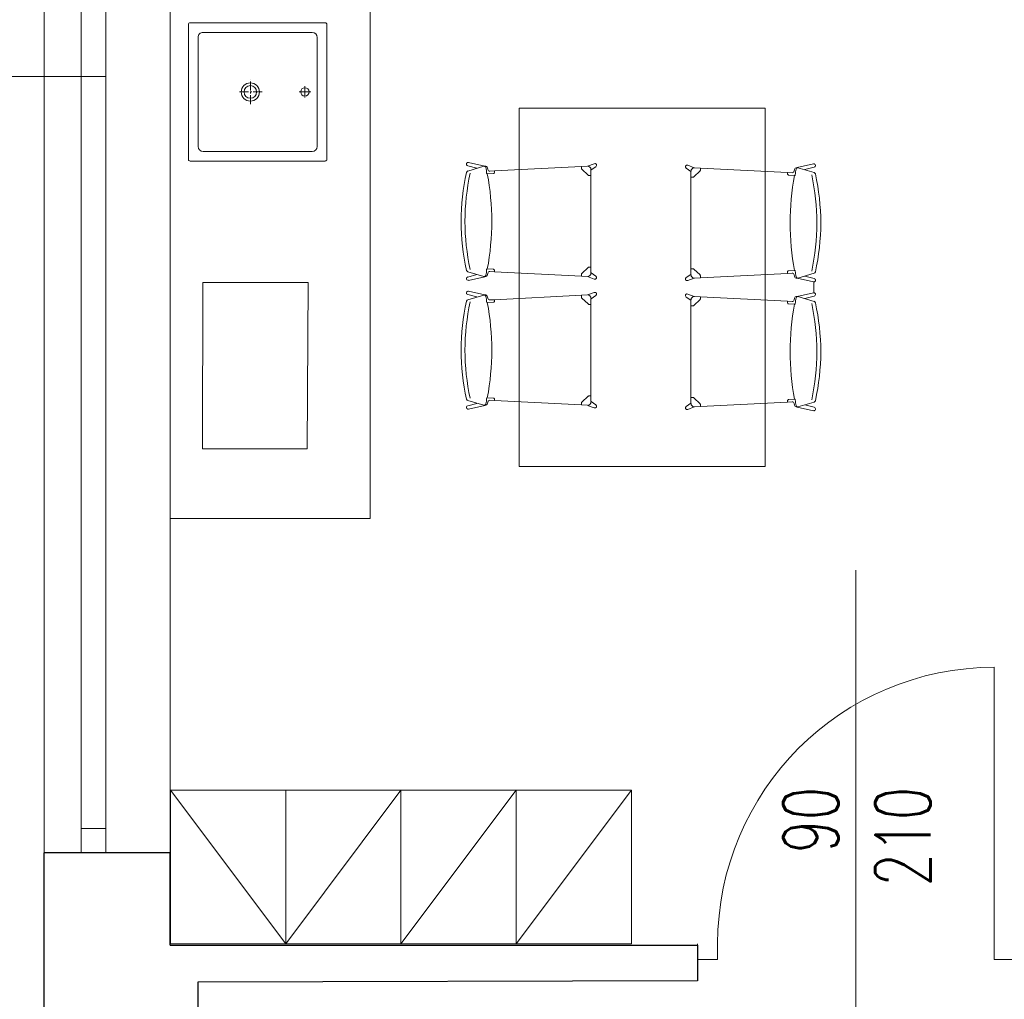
# Model space of a CAD drawing. Header units: millimetres. Extents: x -2948 to 78628, y 64669 to 215420.
# Tile 112 of 256: x 56094 to 56415, y 96060 to 96378. Entities that reach past the tile are written whole.
import ezdxf

# ---------------------------------------------------------------- set-up
doc = ezdxf.new("R2010")
doc.units = ezdxf.units.MM
doc.linetypes.add('ACAD_ISO04W100', pattern=[30, 24, -3, 0, -3])
doc.linetypes.add('CENTER2', pattern=[1.125, 0.75, -0.125, 0.125, -0.125])
for name, color, linetype, lineweight in [('1_OPIS_OKNA', 60, 'Continuous', 13), ('meble inst', 240, 'Continuous', 5), ('NOWE SCIANY', 3, 'Continuous', 13), ('OPIS', 2, 'Continuous', 13), ('osie', 91, 'ACAD_ISO04W100', 5), ('POMOC', 1, 'Continuous', 13), ('SCIANY', 7, 'Continuous', 30), ('STOLARKA', 3, 'Continuous', 13), ('WYMIAR', 5, 'Continuous', 13), ('WYPOSAZENIE_SANITARNE', 122, 'Continuous', 5), ('ŚCIANY', 7, 'Continuous', 30)]:
    doc.layers.add(name, color=color, linetype=linetype, lineweight=lineweight)
doc.layers.add('wymiary', color=1, linetype='Continuous')
doc.styles.add('style2', font='romans.shx', dxfattribs={"width": 0.7})
doc.dimstyles.new('100', dxfattribs={"dimscale": 80, "dimtxt": 0.2, "dimasz": 0.2, "dimexe": 1.25, "dimexo": 0.625, "dimgap": 0.05, "dimtad": 1, "dimdec": 0, "dimdsep": 46, "dimlunit": 6, "dimtxsty": 'style2', "dimblk1": 'TICK', "dimblk2": 'TICK', "dimsah": 1, "dimcen": 0.2, "dimse1": 1, "dimse2": 1, "dimclrd": 256, "dimclrt": 2, "dimadec": 0, "dimazin": 0, "dimtfac": 1, "dimtdec": 0, "dimtix": 1, "dimtmove": 1, "dimatfit": 0, "dimldrblk": 'DOTSMALL', "dimfxl": 1, "dimtolj": 1, "dimtzin": 0, "dimarcsym": 0})

# ---------------------------------------------------------------- blocks, each defined once
blk = doc.blocks.new('umywalka Starck X 57x57 rzut')
for p, q in [((8123.85, 1956.51, 0.03), (8123.85, 1911.51, 0.03)), ((8125.85, 1958.51, 0.03), (8170.85, 1958.51, 0.03)), ((8172.85, 1956.51, 0.03), (8172.85, 1911.51, 0.03)), ((8125.85, 1909.51, 0.03), (8170.85, 1909.51, 0.03))]:
    blk.add_line(p, q)
at = {"elevation": 0.03}
blk.add_lwpolyline([(8176.85, 1961.81, 0.414214), (8176.15, 1962.51), (8120.55, 1962.51, 0.414214), (8119.85, 1961.81), (8119.85, 1906.21, 0.414214), (8120.55, 1905.51), (8176.15, 1905.51, 0.414214), (8176.85, 1906.21)], format="xyb", close=True, dxfattribs=at)
blk.add_circle((8148.35, 1953.51, 0.03), 1.75)
at = {"linetype": 'Continuous'}
for radius in [3.75, 2.6]:
    blk.add_circle((8148.35, 1931.01, 0.03), radius, dxfattribs=at)
for centre, start, end in [((8125.85, 1956.51, 0.03), 90, 180), ((8170.85, 1956.51, 0.03), 0, 90), ((8125.85, 1911.51, 0.03), 180, 270), ((8170.85, 1911.51, 0.03), 270, 0)]:
    blk.add_arc(centre, 2, start, end)
at = {"layer": 'osie', "linetype": 'CENTER2', "ltscale": 5}
for p, q in [((8148.35, 1955.86, 0.03), (8148.35, 1951.16, 0.03)), ((8150.7, 1953.51, 0.03), (8146, 1953.51, 0.03)), ((8148.35, 1935.94, 0.03), (8148.35, 1926.09, 0.03)), ((8143.28, 1931.01, 0.03), (8153.28, 1931.01, 0.03))]:
    blk.add_line(p, q, dxfattribs=at)
blk = doc.blocks.new('A$C25880EC6')
for p, q in [((22.7, 69.55), (24.18, 62.97)), ((24.06, 69.9), (25.01, 66.15)), ((26.22, 69.89), (24.27, 63.3)), ((67.14, 69.89), (69.08, 63.3)), ((69.3, 69.9), (68.34, 66.15)), ((70.66, 69.55), (69.18, 62.97)), ((75.03, 69.72), (70.68, 69.72)), ((75.05, 69.55), (76.53, 62.97)), ((76.41, 69.9), (77.36, 66.15)), ((78.57, 69.89), (76.63, 63.3)), ((119.49, 69.89), (121.43, 63.3)), ((121.65, 69.9), (120.7, 66.15)), ((123.01, 69.55), (121.53, 62.97)), ((24.98, 61.87), (25.62, 61.75)), ((26.28, 60.92), (26.18, 59.01)), ((27.2, 59.46), (27.33, 61.93)), ((27.33, 61.93), (27.33, 62.12)), ((66.03, 61.93), (66.03, 62.12)), ((66.15, 59.46), (66.03, 61.93)), ((67.08, 60.92), (67.18, 59.01)), ((68.38, 61.87), (67.74, 61.75)), ((77.33, 61.87), (77.97, 61.75)), ((78.63, 60.92), (78.53, 59.01)), ((79.55, 59.46), (79.68, 61.93)), ((79.68, 61.93), (79.68, 62.12)), ((118.38, 61.93), (118.38, 62.12)), ((118.51, 59.46), (118.38, 61.93)), ((119.43, 60.92), (119.53, 59.01)), ((120.73, 61.87), (120.09, 61.75)), ((26.18, 59.01), (24.38, 23.68)), ((26.21, 59.01), (26.68, 58.99)), ((67.14, 59.01), (66.68, 58.99)), ((67.18, 59.01), (68.98, 23.68)), ((78.53, 59.01), (76.73, 23.68)), ((78.56, 59.01), (79.03, 58.99)), ((119.5, 59.01), (119.03, 58.99)), ((119.53, 59.01), (121.33, 23.68)), ((0, -50), (0, 50)), ((0, 50), (145.71, 50)), ((145.71, -50), (145.71, 50)), ((23.23, 18.45), (24.24, 21.14)), ((24.38, 23.68), (24.25, 21.2)), ((24.38, 23.68), (25.18, 23.64)), ((24.38, 23.68), (25.18, 23.64)), ((25.52, 23.48), (27.93, 20.94)), ((25.52, 23.48), (27.93, 20.94)), ((28.06, 20.6), (28.06, 19.8)), ((28.06, 20.6), (28.06, 19.8)), ((65.29, 20.6), (65.29, 19.8)), ((65.29, 20.6), (65.29, 19.8)), ((67.84, 23.48), (65.43, 20.94)), ((67.84, 23.48), (65.43, 20.94)), ((68.98, 23.68), (68.18, 23.64)), ((68.98, 23.68), (68.18, 23.64)), ((68.98, 23.68), (69.11, 21.2)), ((70.13, 18.45), (69.12, 21.14)), ((75.58, 18.45), (76.59, 21.14)), ((76.73, 23.68), (76.6, 21.2)), ((76.73, 23.68), (77.53, 23.64)), ((76.73, 23.68), (77.53, 23.64)), ((77.87, 23.48), (80.28, 20.94)), ((77.87, 23.48), (80.28, 20.94)), ((80.42, 20.6), (80.42, 19.8)), ((80.42, 20.6), (80.42, 19.8)), ((117.64, 20.6), (117.64, 19.8)), ((117.64, 20.6), (117.64, 19.8)), ((120.19, 23.48), (117.78, 20.94)), ((120.19, 23.48), (117.78, 20.94)), ((121.33, 23.68), (120.53, 23.64)), ((121.33, 23.68), (120.53, 23.64)), ((121.33, 23.68), (121.46, 21.2)), ((122.48, 18.45), (121.47, 21.14)), ((24.45, 17.8), (25.77, 19.71)), ((25.94, 19.8), (28.06, 19.8)), ((28.06, 19.8), (46.68, 19.8)), ((65.29, 19.8), (46.68, 19.8)), ((67.42, 19.8), (65.29, 19.8)), ((68.9, 17.8), (67.58, 19.71)), ((76.8, 17.8), (78.13, 19.71)), ((78.29, 19.8), (80.42, 19.8)), ((80.42, 19.8), (99.03, 19.8)), ((117.64, 19.8), (99.03, 19.8)), ((119.77, 19.8), (117.64, 19.8)), ((121.26, 17.8), (119.93, 19.71)), ((23.86, -19.54), (24.87, -22.23)), ((25.09, -18.88), (26.41, -20.8)), ((69.54, -18.88), (68.22, -20.8)), ((70.77, -19.54), (69.75, -22.23)), ((76.21, -19.54), (77.23, -22.23)), ((77.44, -18.88), (78.76, -20.8)), ((121.89, -18.88), (120.57, -20.8)), ((123.12, -19.54), (122.11, -22.23)), ((25.02, -24.77), (24.89, -22.29)), ((26.15, -24.57), (28.56, -22.03)), ((26.15, -24.57), (28.56, -22.03)), ((26.57, -20.89), (28.7, -20.89)), ((28.7, -20.89), (47.31, -20.89)), ((28.7, -21.69), (28.7, -20.89)), ((28.7, -21.69), (28.7, -20.89)), ((65.93, -20.89), (47.31, -20.89)), ((68.05, -20.89), (65.93, -20.89)), ((65.93, -21.69), (65.93, -20.89)), ((65.93, -21.69), (65.93, -20.89)), ((68.48, -24.57), (66.07, -22.03)), ((68.48, -24.57), (66.07, -22.03)), ((69.61, -24.77), (69.74, -22.29)), ((77.37, -24.77), (77.24, -22.29)), ((78.5, -24.57), (80.91, -22.03)), ((78.5, -24.57), (80.91, -22.03)), ((78.93, -20.89), (81.05, -20.89)), ((81.05, -20.89), (99.67, -20.89)), ((81.05, -21.69), (81.05, -20.89)), ((81.05, -21.69), (81.05, -20.89)), ((118.28, -20.89), (99.67, -20.89)), ((120.4, -20.89), (118.28, -20.89)), ((118.28, -21.69), (118.28, -20.89)), ((118.28, -21.69), (118.28, -20.89)), ((120.83, -24.57), (118.42, -22.03)), ((120.83, -24.57), (118.42, -22.03)), ((121.96, -24.77), (122.09, -22.29)), ((25.02, -24.77), (25.81, -24.72)), ((25.02, -24.77), (25.81, -24.72)), ((26.81, -60.1), (25.02, -24.77)), ((67.81, -60.1), (69.61, -24.77)), ((69.61, -24.77), (68.81, -24.72)), ((69.61, -24.77), (68.81, -24.72)), ((77.37, -24.77), (78.17, -24.72)), ((77.37, -24.77), (78.17, -24.72)), ((79.17, -60.1), (77.37, -24.77)), ((120.17, -60.1), (121.96, -24.77)), ((121.96, -24.77), (121.17, -24.72)), ((121.96, -24.77), (121.17, -24.72)), ((145.71, -50), (0, -50)), ((25.61, -62.96), (26.25, -62.84)), ((26.91, -62.01), (26.81, -60.1)), ((26.85, -60.1), (27.31, -60.07)), ((27.84, -60.55), (27.96, -63.02)), ((27.96, -63.02), (27.96, -63.21)), ((66.79, -60.55), (66.66, -63.02)), ((66.66, -63.02), (66.66, -63.21)), ((67.78, -60.1), (67.31, -60.07)), ((67.72, -62.01), (67.81, -60.1)), ((69.01, -62.96), (68.37, -62.84)), ((77.97, -62.96), (78.61, -62.84)), ((79.26, -62.01), (79.17, -60.1)), ((79.2, -60.1), (79.66, -60.07)), ((80.19, -60.55), (80.32, -63.02)), ((80.32, -63.02), (80.32, -63.21)), ((119.14, -60.55), (119.02, -63.02)), ((119.02, -63.02), (119.02, -63.21)), ((120.13, -60.1), (119.67, -60.07)), ((120.07, -62.01), (120.17, -60.1)), ((121.37, -62.96), (120.73, -62.84)), ((23.34, -70.64), (24.81, -64.06)), ((24.69, -70.99), (25.65, -67.24)), ((26.85, -70.98), (24.91, -64.38)), ((67.77, -70.98), (69.72, -64.38)), ((69.94, -70.99), (68.98, -67.24)), ((71.29, -70.64), (69.81, -64.06)), ((75.69, -70.64), (77.17, -64.06)), ((77.04, -70.99), (78, -67.24)), ((79.2, -70.98), (77.26, -64.38)), ((120.13, -70.98), (122.07, -64.38)), ((122.29, -70.99), (121.33, -67.24)), ((123.64, -70.64), (122.17, -64.06))]:
    blk.add_line(p, q)
for centre, radius, start, end in [((46.68, -18.72), 91.28, 90, 102.6049), ((46.68, -18.72), 91.28, 77.3951, 90), ((99.03, -18.72), 91.28, 90, 102.6049), ((99.03, -18.72), 91.28, 77.3951, 90), ((23.38, 69.72), 0.7, 14.5105, 194.5105), ((26.92, 69.62), 0.756, 102.6049, 165.0833), ((46.68, -20.27), 91.28, 90, 102.3944), ((46.68, -20.27), 91.28, 77.6056, 90), ((66.43, 69.62), 0.756, 14.9167, 77.3951), ((69.98, 69.72), 0.7, 345.4895, 165.4895), ((75.73, 69.72), 0.7, 14.5105, 194.5105), ((79.28, 69.62), 0.756, 102.6049, 165.0833), ((99.03, -20.27), 91.28, 90, 102.3944), ((99.03, -20.27), 91.28, 77.6056, 90), ((118.78, 69.62), 0.756, 14.9167, 77.3951), ((122.33, 69.72), 0.7, 345.4895, 165.4895), ((24.75, 63.15), 0.5, 163.586, 211.1782), ((27.33, 72.64), 10.44, 256.1504, 268.603), ((25.48, 60.96), 0.8, 357.086, 79.7695), ((46.68, 164.67), 104.55, 259.3338, 280.6662), ((66.03, 72.64), 10.44, 271.397, 283.8496), ((67.88, 60.96), 0.8, 100.2305, 182.914), ((68.6, 63.15), 0.5, 328.8218, 16.414), ((77.11, 63.15), 0.5, 163.586, 211.1782), ((79.68, 72.64), 10.44, 256.1504, 268.603), ((77.83, 60.96), 0.8, 357.086, 79.7695), ((99.03, 164.67), 104.55, 259.3338, 280.6662), ((118.38, 72.64), 10.44, 271.397, 283.8496), ((120.23, 60.96), 0.8, 100.2305, 182.914), ((120.95, 63.15), 0.5, 328.8218, 16.414), ((26.7, 59.49), 0.5, 267.0298, 357.086), ((66.65, 59.49), 0.5, 182.914, 272.9702), ((79.05, 59.49), 0.5, 267.0298, 357.086), ((119.01, 59.49), 0.5, 182.914, 272.9702), ((24.05, 21.21), 0.2, 339.3772, 357.0298), ((25.15, 23.14), 0.5, 43.5149, 87.0298), ((25.15, 23.14), 0.5, 43.5149, 87.0298), ((27.56, 20.6), 0.5, 0, 43.5149), ((27.56, 20.6), 0.5, 0, 43.5149), ((65.79, 20.6), 0.5, 136.4851, 180), ((65.79, 20.6), 0.5, 136.4851, 180), ((68.2, 23.14), 0.5, 92.9702, 136.4851), ((68.2, 23.14), 0.5, 92.9702, 136.4851), ((69.3, 21.21), 0.2, 182.9702, 200.6228), ((76.4, 21.21), 0.2, 339.3772, 357.0298), ((77.5, 23.14), 0.5, 43.5149, 87.0298), ((77.5, 23.14), 0.5, 43.5149, 87.0298), ((79.92, 20.6), 0.5, 0, 43.5149), ((79.92, 20.6), 0.5, 0, 43.5149), ((118.14, 20.6), 0.5, 136.4851, 180), ((118.14, 20.6), 0.5, 136.4851, 180), ((120.56, 23.14), 0.5, 92.9702, 136.4851), ((120.56, 23.14), 0.5, 92.9702, 136.4851), ((121.66, 21.21), 0.2, 182.9702, 200.6228), ((23.88, 18.2), 0.7, 155.8771, 324.9714), ((25.94, 19.6), 0.2, 90, 145.097), ((67.42, 19.6), 0.2, 34.903, 90), ((69.48, 18.2), 0.7, 215.0286, 24.1229), ((76.23, 18.2), 0.7, 155.8771, 324.9714), ((78.29, 19.6), 0.2, 90, 145.097), ((119.77, 19.6), 0.2, 34.903, 90), ((121.83, 18.2), 0.7, 215.0286, 24.1229), ((24.51, -19.29), 0.7, 35.0286, 204.1229), ((70.11, -19.29), 0.7, 335.8771, 144.9714), ((76.87, -19.29), 0.7, 35.0286, 204.1229), ((122.47, -19.29), 0.7, 335.8771, 144.9714), ((24.69, -22.3), 0.2, 2.9702, 20.6228), ((26.57, -20.69), 0.2, 214.903, 270), ((28.2, -21.69), 0.5, 316.4851, 0), ((28.2, -21.69), 0.5, 316.4851, 0), ((66.43, -21.69), 0.5, 180, 223.5149), ((66.43, -21.69), 0.5, 180, 223.5149), ((68.05, -20.69), 0.2, 270, 325.097), ((69.94, -22.3), 0.2, 159.3772, 177.0298), ((77.04, -22.3), 0.2, 2.9702, 20.6228), ((78.93, -20.69), 0.2, 214.903, 270), ((80.55, -21.69), 0.5, 316.4851, 0), ((80.55, -21.69), 0.5, 316.4851, 0), ((118.78, -21.69), 0.5, 180, 223.5149), ((118.78, -21.69), 0.5, 180, 223.5149), ((120.4, -20.69), 0.2, 270, 325.097), ((122.29, -22.3), 0.2, 159.3772, 177.0298), ((25.79, -24.23), 0.5, 272.9702, 316.4851), ((25.79, -24.23), 0.5, 272.9702, 316.4851), ((68.84, -24.23), 0.5, 223.5149, 267.0298), ((68.84, -24.23), 0.5, 223.5149, 267.0298), ((78.14, -24.23), 0.5, 272.9702, 316.4851), ((78.14, -24.23), 0.5, 272.9702, 316.4851), ((121.19, -24.23), 0.5, 223.5149, 267.0298), ((121.19, -24.23), 0.5, 223.5149, 267.0298), ((25.39, -64.24), 0.5, 148.8218, 196.414), ((27.96, -73.73), 10.44, 91.397, 103.8496), ((26.11, -62.05), 0.8, 280.2305, 2.914), ((27.34, -60.57), 0.5, 2.914, 92.9702), ((47.31, -165.76), 104.55, 79.3338, 100.6662), ((67.29, -60.57), 0.5, 87.0298, 177.086), ((66.66, -73.73), 10.44, 76.1504, 88.603), ((68.52, -62.05), 0.8, 177.086, 259.7695), ((69.24, -64.24), 0.5, 343.586, 31.1782), ((77.74, -64.24), 0.5, 148.8218, 196.414), ((80.32, -73.73), 10.44, 91.397, 103.8496), ((78.46, -62.05), 0.8, 280.2305, 2.914), ((79.69, -60.57), 0.5, 2.914, 92.9702), ((99.67, -165.76), 104.55, 79.3338, 100.6662), ((119.64, -60.57), 0.5, 87.0298, 177.086), ((119.02, -73.73), 10.44, 76.1504, 88.603), ((120.87, -62.05), 0.8, 177.086, 259.7695), ((121.59, -64.24), 0.5, 343.586, 31.1782), ((24.01, -70.81), 0.7, 165.4895, 345.4895), ((27.56, -70.71), 0.756, 194.9167, 257.3951), ((47.31, 17.63), 91.28, 257.3951, 270), ((47.31, 19.18), 91.28, 257.6056, 270), ((47.31, 19.18), 91.28, 270, 282.3944), ((47.31, 17.63), 91.28, 270, 282.6049), ((67.07, -70.71), 0.756, 282.6049, 345.0833), ((70.61, -70.81), 0.7, 194.5105, 14.5105), ((76.37, -70.81), 0.7, 165.4895, 345.4895), ((79.91, -70.71), 0.756, 194.9167, 257.3951), ((99.67, 17.63), 91.28, 257.3951, 270), ((99.67, 19.18), 91.28, 257.6056, 270), ((99.67, 19.18), 91.28, 270, 282.3944), ((99.67, 17.63), 91.28, 270, 282.6049), ((119.42, -70.71), 0.756, 282.6049, 345.0833), ((122.97, -70.81), 0.7, 194.5105, 14.5105)]:
    blk.add_arc(centre, radius, start, end)
at = {"extrusion": (0, 0, -1)}
for centre, major_axis, ratio, start_param, end_param in [((24.98, 62.97), (0, 1.1), 0.727273, 3.141593, 4.712389), ((24.94, 63.6), (0, 1.1), 0.727273, 3.281456, 4.018429), ((27.02, 62.12), (0.305, 0), 0.306923, -1.406459, 0.051116), ((77.33, 62.97), (0, 1.1), 0.727273, 3.141593, 4.712389), ((77.29, 63.6), (0, 1.1), 0.727273, 3.281456, 4.018429), ((79.38, 62.12), (0.305, 0), 0.306923, -1.406459, 0.051116), ((25.2, 20.77), (-0.778, 0.778), 0.727273, 3.663256, 4.730066), ((68.16, 20.76), (0.736, 0.817), 0.727273, 0.765622, 1.588473), ((77.55, 20.77), (-0.778, 0.778), 0.727273, 3.663256, 4.730066), ((120.51, 20.76), (0.736, 0.817), 0.727273, 0.765622, 1.588473), ((25.83, -21.85), (0.736, 0.817), 0.727273, 3.907214, 4.730066), ((68.79, -21.86), (-0.778, 0.778), 0.727273, 0.521663, 1.588473), ((78.19, -21.85), (0.736, 0.817), 0.727273, 3.907214, 4.730066), ((121.15, -21.86), (-0.778, 0.778), 0.727273, 0.521663, 1.588473), ((66.97, -63.21), (-0.305, 0), 0.306923, -1.406459, 0.051116), ((69.01, -64.06), (0, 1.1), 0.727273, 0, 1.570796), ((69.05, -64.69), (0, 1.1), 0.727273, 0.139864, 0.876837), ((119.32, -63.21), (-0.305, 0), 0.306923, -1.406459, 0.051116), ((121.37, -64.06), (0, 1.1), 0.727273, 0, 1.570796), ((121.4, -64.69), (0, 1.1), 0.727273, 0.139864, 0.876837)]:
    blk.add_ellipse(centre, major_axis=major_axis, ratio=ratio, start_param=start_param, end_param=end_param, dxfattribs=at)
for centre, major_axis, ratio, start_param, end_param in [((66.33, 62.12), (-0.305, 0), 0.306923, -1.406459, 0.051116), ((68.38, 62.97), (0, 1.1), 0.727273, 3.141593, 4.712389), ((68.41, 63.6), (0, 1.1), 0.727273, 3.281456, 4.018429), ((118.68, 62.12), (-0.305, 0), 0.306923, -1.406459, 0.051116), ((120.73, 62.97), (0, 1.1), 0.727273, 3.141593, 4.712389), ((120.77, 63.6), (0, 1.1), 0.727273, 3.281456, 4.018429), ((25.2, 20.76), (-0.736, 0.817), 0.727273, 0.765622, 1.588473), ((68.16, 20.77), (0.778, 0.778), 0.727273, 3.663256, 4.730066), ((77.55, 20.76), (-0.736, 0.817), 0.727273, 0.765622, 1.588473), ((120.51, 20.77), (0.778, 0.778), 0.727273, 3.663256, 4.730066), ((25.83, -21.86), (0.778, 0.778), 0.727273, 0.521663, 1.588473), ((68.79, -21.85), (-0.736, 0.817), 0.727273, 3.907214, 4.730066), ((78.18, -21.86), (0.778, 0.778), 0.727273, 0.521663, 1.588473), ((121.15, -21.85), (-0.736, 0.817), 0.727273, 3.907214, 4.730066), ((25.61, -64.06), (0, 1.1), 0.727273, 0, 1.570796), ((25.58, -64.69), (0, 1.1), 0.727273, 0.139864, 0.876837), ((27.66, -63.21), (0.305, 0), 0.306923, -1.406459, 0.051116), ((77.97, -64.06), (0, 1.1), 0.727273, 0, 1.570796), ((77.93, -64.69), (0, 1.1), 0.727273, 0.139864, 0.876837), ((80.01, -63.21), (0.305, 0), 0.306923, -1.406459, 0.051116)]:
    blk.add_ellipse(centre, major_axis=major_axis, ratio=ratio, start_param=start_param, end_param=end_param)
blk = doc.blocks.new('TICK')
at = {"color": 5}
for p, q in [((0, -0.75), (0, 0.75)), ((-1, 0), (1, 0))]:
    blk.add_line(p, q, dxfattribs=at)
at = {"const_width": 0.1}
blk.add_lwpolyline([(-0.354, -0.354), (0.354, 0.354)], dxfattribs=at)
blk = doc.blocks.new('*D1224')
at = {"layer": 'Defpoints', "color": 0, "ltscale": 2, "transparency": 16777216}
for p in [(55415.52, 96077.19), (56152.26, 96077.19), (56152.36, 95468.17)]:
    blk.add_point(p, dxfattribs=at)
at = {"layer": 'WYMIAR', "lineweight": -2, "ltscale": 2, "transparency": 16777216}
blk.add_line((55415.52, 95484.17), (55415.52, 96061.19), dxfattribs=at)
at = {"layer": 'WYMIAR', "lineweight": -2, "ltscale": 2, "transparency": 16777216, "xscale": 16, "yscale": 16, "zscale": 16}
for p, rotation in [((55415.52, 96077.19), 90), ((55415.52, 95468.17), 270)]:
    blk.add_blockref('TICK', p, dxfattribs=dict(at, rotation=rotation))
at = {"layer": 'WYMIAR', "color": 2, "ltscale": 2, "transparency": 16777216, "insert": (55403.52, 95772.68), "char_height": 16, "attachment_point": 5, "rotation": 90, "style": 'style2'}
blk.add_mtext('\\A1;609', dxfattribs=at)
blk = doc.blocks.new('_DotSmall')
at = {"layer": 'OPIS', "color": 0, "const_width": 0.5}
blk.add_lwpolyline([(-0.0625, 0, 1), (0.0625, 0, 1)], format="xyb", close=True, dxfattribs=at)
blk = doc.blocks.new('*D1225')
at = {"layer": 'Defpoints', "color": 0, "ltscale": 2, "transparency": 16777216}
for p in [(55415.52, 96077.17), (56152.33, 96077.17), (56152.33, 96065.19)]:
    blk.add_point(p, dxfattribs=at)
at = {"layer": 'WYMIAR', "lineweight": -2, "ltscale": 2, "transparency": 16777216}
for p, q in [((55415.52, 96093.17), (55415.52, 96109.17)), ((55415.52, 96065.19), (55415.52, 96077.17)), ((55415.52, 96049.19), (55415.52, 96033.19))]:
    blk.add_line(p, q, dxfattribs=at)
at = {"layer": 'WYMIAR', "lineweight": -2, "ltscale": 2, "transparency": 16777216, "xscale": 16, "yscale": 16, "zscale": 16}
for p, rotation in [((55415.52, 96077.17), 270), ((55415.52, 96065.19), 90)]:
    blk.add_blockref('TICK', p, dxfattribs=dict(at, rotation=rotation))
at = {"layer": 'WYMIAR', "color": 2, "ltscale": 2, "transparency": 16777216, "insert": (55403.52, 96071.18), "char_height": 16, "attachment_point": 5, "rotation": 90, "style": 'style2'}
blk.add_mtext('\\A1;12', dxfattribs=at)
blk = doc.blocks.new('*D1226')
at = {"layer": 'Defpoints', "color": 0, "ltscale": 2, "transparency": 16777216}
for p in [(55415.52, 96639.17), (56147.83, 96639.17), (56143.33, 96077.17)]:
    blk.add_point(p, dxfattribs=at)
at = {"layer": 'WYMIAR', "lineweight": -2, "ltscale": 2, "transparency": 16777216}
blk.add_line((55415.52, 96093.17), (55415.52, 96623.17), dxfattribs=at)
at = {"layer": 'WYMIAR', "lineweight": -2, "ltscale": 2, "transparency": 16777216, "xscale": 16, "yscale": 16, "zscale": 16}
for p, rotation in [((55415.52, 96639.17), 90), ((55415.52, 96077.17), 270)]:
    blk.add_blockref('TICK', p, dxfattribs=dict(at, rotation=rotation))
at = {"layer": 'WYMIAR', "color": 2, "ltscale": 2, "transparency": 16777216, "insert": (55403.52, 96358.17), "char_height": 16, "attachment_point": 5, "rotation": 90, "style": 'style2'}
blk.add_mtext('\\A1;562', dxfattribs=at)

msp = doc.modelspace()

# ---------------------------------------------------------------- linework, layer by layer
at = {"layer": '1_OPIS_OKNA'}
msp.add_line((56122.33, 96359.67), (55986.77, 96359.67), dxfattribs=at)
at = {"layer": 'meble inst', "lineweight": 5, "ltscale": 0.02}
for p, q in [((56208.37, 96424.37), (56208.37, 96216.01)), ((56208.37, 96216.01), (56143.34, 96216.01))]:
    msp.add_line(p, q, dxfattribs=at)
at = {"layer": 'meble inst', "ltscale": 0.02}
msp.add_lwpolyline([(56187.82, 96238.58), (56153.82, 96238.58), (56153.92, 96292.74), (56188.21, 96292.74)], close=True, dxfattribs=at)
at = {"layer": 'NOWE SCIANY'}
for p, q in [((56366.37, 96199.14), (56366.37, 96042.57)), ((56321.37, 96077.57), (56321.37, 96072.57)), ((56411.37, 96077.57), (56411.37, 96072.57)), ((56321.37, 96072.57), (56314.87, 96072.57)), ((56417.87, 96072.57), (56411.37, 96072.57))]:
    msp.add_line(p, q, dxfattribs=at)
at = {"layer": 'NOWE SCIANY', "ltscale": 2}
msp.add_line((56411.37, 96077.57), (56411.37, 96167.57), dxfattribs=at)
at = {"layer": 'NOWE SCIANY'}
for points in [[(56314.86, 96077.17), (56152.33, 96077.17), (56152.33, 96077.17)], [(56314.87, 96072.57), (56314.87, 96077.57), (56314.87, 96065.57)], [(56152.33, 96065.17), (56314.87, 96065.57)]]:
    msp.add_lwpolyline(points, dxfattribs=at)
at = {"layer": 'NOWE SCIANY', "ltscale": 2}
msp.add_arc((56411.37, 96077.57), 90, 90, 180, dxfattribs=at)
at = {"layer": 'POMOC'}
for p, q in [((56102.33, 96107.17), (56102.33, 96612.17)), ((56143.33, 96612.17), (56143.33, 96107.17))]:
    msp.add_line(p, q, dxfattribs=at)
at = {"layer": 'SCIANY', "ltscale": 2}
msp.add_lwpolyline([(56152.33, 96077.17), (56314.86, 96077.17), (56314.87, 96066.57), (56314.87, 96065.57), (56152.33, 96065.17)], dxfattribs=at)
at = {"layer": 'STOLARKA'}
for p, q in [((56114.33, 96107.17), (56114.33, 96612.17)), ((56122.33, 96107.17), (56122.33, 96612.17)), ((56114.33, 96115.17), (56122.33, 96115.17))]:
    msp.add_line(p, q, dxfattribs=at)
at = {"layer": 'wymiary', "lineweight": 5}
for p, q in [((56143.37, 96127.57), (56180.87, 96077.57)), ((56180.87, 96077.57), (56218.37, 96127.57)), ((56218.37, 96077.57), (56255.87, 96127.57)), ((56255.87, 96077.57), (56293.37, 96127.57))]:
    msp.add_line(p, q, dxfattribs=at)
for points in [[(56180.87, 96127.57), (56143.37, 96127.57), (56143.37, 96077.57), (56180.87, 96077.57)], [(56218.37, 96077.57), (56180.87, 96077.57), (56180.87, 96127.57), (56218.37, 96127.57)], [(56218.37, 96077.57), (56180.87, 96077.57), (56180.87, 96127.57), (56218.37, 96127.57)], [(56255.87, 96077.57), (56218.37, 96077.57), (56218.37, 96127.57), (56255.87, 96127.57)], [(56293.37, 96077.57), (56255.87, 96077.57), (56255.87, 96127.57), (56293.37, 96127.57)]]:
    msp.add_lwpolyline(points, close=True, dxfattribs=at)
at = {"layer": 'ŚCIANY', "ltscale": 2}
for p, q in [((56102.33, 96000.17), (56102.33, 96107.17)), ((56137.33, 96107.17), (56102.33, 96107.17)), ((56143.33, 96107.17), (56102.33, 96107.17)), ((56143.33, 96077.17), (56143.33, 96107.17)), ((56143.33, 96077.17), (56152.33, 96077.17)), ((56152.33, 96065.17), (56152.33, 96036.17))]:
    msp.add_line(p, q, dxfattribs=at)

# ---------------------------------------------------------------- block references
at = {"layer": 'meble inst', "lineweight": 5, "ltscale": 0.02, "xscale": -0.8000000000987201, "yscale": 0.8000000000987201, "zscale": 0.8000000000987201, "rotation": 270}
msp.add_blockref('A$C25880EC6', (56296.87, 96232.87), dxfattribs=at)
at = {"layer": 'WYPOSAZENIE_SANITARNE', "extrusion": (0, 0, -1), "xscale": 0.7894736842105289, "yscale": 0.7894736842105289, "zscale": -0.7894736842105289, "rotation": 90.00001090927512}
msp.add_blockref('umywalka Starck X 57x57 rzut', (-54644.9, 89921.79, 0.02), dxfattribs=at)

# ---------------------------------------------------------------- texts
at = {"layer": 'NOWE SCIANY', "linetype": 'Continuous', "ltscale": 0.2, "insert": (56390.66, 96128.68), "char_height": 18, "width": 280.1371, "attachment_point": 9, "rotation": 89.9915, "style": 'style2'}
msp.add_mtext('90\\P210', dxfattribs=at)

# ---------------------------------------------------------------- dimensions: what is measured, and where the dimension line sits
at = {"layer": 'WYMIAR', "ltscale": 2}
for base, p1, p2, picture, middle in [((55415.52, 96639.17), (56143.33, 96077.17), (56147.83, 96639.17), '*D1226', (55403.52, 96358.17)), ((55415.52, 96077.17), (56152.33, 96065.19), (56152.33, 96077.17), '*D1225', (55403.52, 96071.18)), ((55415.52, 96077.19), (56152.36, 95468.17), (56152.26, 96077.19), '*D1224', (55403.52, 95772.68))]:
    dim = msp.add_linear_dim(base=base, p1=p1, p2=p2, angle=90, dimstyle='100', dxfattribs=at)
    dim.commit()
    dim.dimension.update_dxf_attribs({"geometry": picture, "text_midpoint": middle})

doc.saveas('drawing.dxf')
